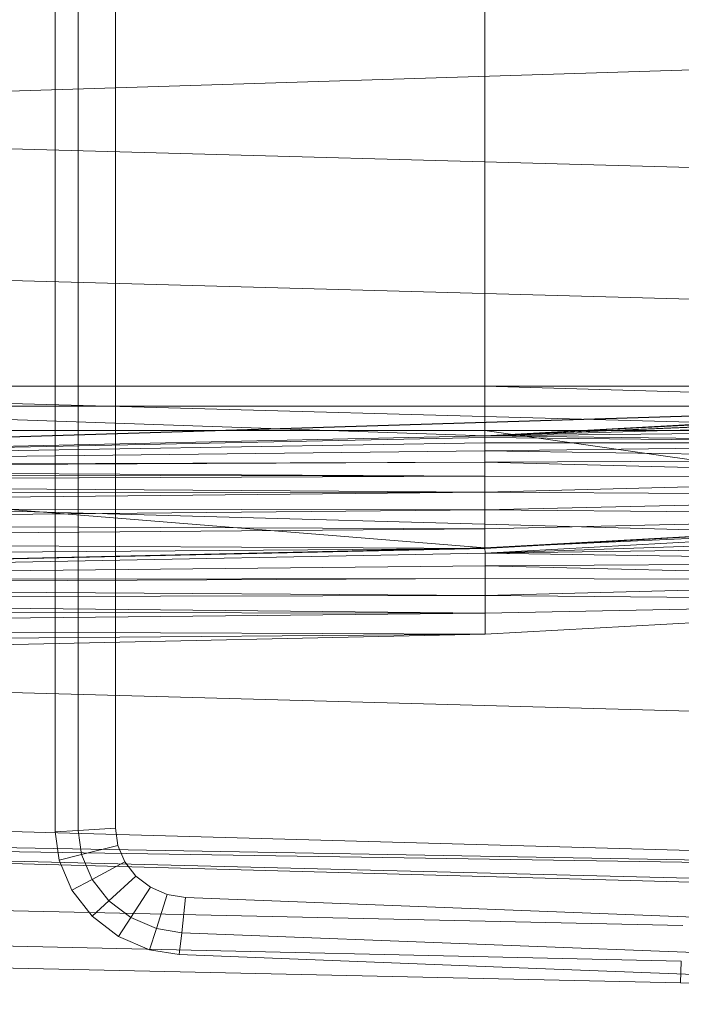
# Model space of a CAD drawing. Header units: metres. Extents: x 397.7 to 427.5, y 12.7 to 28.4.
# Tile 87 of 130: x 407.745 to 407.872, y 27.045 to 27.235. Entities that reach past the tile are written whole.
import ezdxf

# ---------------------------------------------------------------- set-up
doc = ezdxf.new("R2010")
doc.units = ezdxf.units.M
doc.layers.add('A-DETL-____-MBND', color=7, linetype='Continuous', lineweight=18)

# ---------------------------------------------------------------- blocks, each defined once
blk = doc.blocks.new('Family - Inodor P4-154500-07_CLI_AIRE_P4')
at = {"layer": 'A-DETL-____-MBND', "color": 253, "true_color": 0xaaaaaa}
for p, q in [((0.19876, 0.12377), (0.19876, 0.27623)), ((0.19876, 0.12377), (0.19876, 0.27623)), ((0.2032, 0.12377), (0.2032, 0.27623)), ((0.2032, 0.12377), (0.2032, 0.27623)), ((0.2104, 0.27622), (0.2104, 0.12377)), ((0.2104, 0.27622), (0.2104, 0.12377)), ((0.2104, 0.27622), (0.2104, 0.12377)), ((0.2104, 0.12377), (0.2104, 0.27622)), ((0.28176, 0.13288), (0.28176, 0.26697)), ((0.28176, 0.13288), (0.28176, 0.26697)), ((0.28176, 0.26697), (0.28176, 0.13288)), ((0.28176, 0.13288), (0.28176, 0.26697)), ((0.51095, 0.19991), (0.00127, 0.18393)), ((0.51095, 0.16986), (0.00127, 0.18393)), ((0.51095, 0.14444), (0.00127, 0.15852)), ((0.51095, 0.12067), (0.00127, 0.13475)), ((0.52327, 0.1334), (0.00127, 0.11723)), ((0.00187, 0.11726), (0.52327, 0.1334)), ((0.00187, 0.11726), (0.52327, 0.1334)), ((0.28176, 0.13288), (0.00186, 0.13288)), ((0.28176, 0.13288), (0.00186, 0.13288)), ((0.28176, 0.12326), (0.00186, 0.13288)), ((0.28176, 0.12326), (0.00186, 0.13288)), ((0.00186, 0.13288), (0.28176, 0.13288)), ((0.28176, 0.13288), (0.00186, 0.13288)), ((0.00187, 0.11726), (0.51154, 0.13288)), ((0.00187, 0.11726), (0.51154, 0.13288)), ((0.39665, 0.13288), (0.28176, 0.13288)), ((0.28176, 0.13288), (0.28176, 0.12326)), ((0.39665, 0.1296), (0.28176, 0.13288)), ((0.39665, 0.13288), (0.28176, 0.13288)), ((0.39665, 0.1296), (0.28176, 0.13288)), ((0.28176, 0.12326), (0.28176, 0.13288)), ((0.28176, 0.12326), (0.51154, 0.13288)), ((0.28176, 0.12326), (0.51154, 0.13288)), ((0.28176, 0.13288), (0.39665, 0.13288)), ((0.28176, 0.13288), (0.28176, 0.12899)), ((0.39665, 0.13288), (0.28176, 0.13288)), ((0.28176, 0.12899), (0.28176, 0.13288)), ((0.28176, 0.12326), (0.39665, 0.1296)), ((0.28176, 0.12326), (0.39665, 0.1296)), ((0.39665, 0.1296), (0.28176, 0.12326)), ((0.28176, 0.12326), (0.39665, 0.1296)), ((0.00186, 0.12899), (0.28176, 0.12899)), ((0.28176, 0.12899), (0.00186, 0.12899)), ((0.39665, 0.12929), (0.28176, 0.12326)), ((0.28176, 0.12326), (0.39665, 0.12929)), ((0.28176, 0.12899), (0.39665, 0.12899)), ((0.28176, 0.12899), (0.28176, 0.12431)), ((0.39665, 0.12899), (0.28176, 0.12899)), ((0.28176, 0.12431), (0.28176, 0.12899)), ((0.39665, 0.12831), (0.28176, 0.12326)), ((0.28176, 0.12326), (0.39665, 0.12831)), ((0.39665, 0.12671), (0.28176, 0.12326)), ((0.28176, 0.12326), (0.39665, 0.12671)), ((0.00186, 0.12431), (0.28176, 0.12431)), ((0.28176, 0.12431), (0.00186, 0.12431)), ((0.28175, 0.10165), (0.00186, 0.12431)), ((0.28175, 0.10165), (0.00186, 0.12431)), ((0.1988, 0.04683), (0.19876, 0.12377)), ((0.1988, 0.04683), (0.19876, 0.12377)), ((0.20325, 0.0471), (0.2032, 0.12377)), ((0.20325, 0.0471), (0.2032, 0.12377)), ((0.2104, 0.12377), (0.21044, 0.04754)), ((0.2104, 0.12377), (0.21044, 0.04754)), ((0.2104, 0.12377), (0.21044, 0.04754)), ((0.21044, 0.04754), (0.2104, 0.12377)), ((0.28176, 0.12431), (0.28175, 0.10165)), ((0.28175, 0.10165), (0.28176, 0.12431)), ((0.39665, 0.12454), (0.28176, 0.12326)), ((0.28176, 0.12326), (0.39665, 0.12454)), ((0.28176, 0.12431), (0.39665, 0.12431)), ((0.39665, 0.12431), (0.28176, 0.12431)), ((0.39665, 0.10799), (0.28176, 0.12431)), ((0.39665, 0.10799), (0.28176, 0.12431)), ((0.00187, 0.11726), (0.28176, 0.12326)), ((0.00187, 0.11726), (0.28176, 0.12326)), ((0.28176, 0.12326), (0.00187, 0.11726)), ((0.00187, 0.11726), (0.28176, 0.12326)), ((0.28176, 0.12295), (0.00187, 0.11726)), ((0.00187, 0.11726), (0.28176, 0.12295)), ((0.28176, 0.12197), (0.00187, 0.11726)), ((0.00187, 0.11726), (0.28176, 0.12197)), ((0.39665, 0.12186), (0.28176, 0.12326)), ((0.39665, 0.12186), (0.28176, 0.12326)), ((0.28176, 0.12295), (0.28176, 0.12326)), ((0.28176, 0.12295), (0.28176, 0.12326)), ((0.39665, 0.12186), (0.28176, 0.12295)), ((0.39665, 0.12186), (0.28176, 0.12295)), ((0.28176, 0.12197), (0.28176, 0.12295)), ((0.28176, 0.12197), (0.28176, 0.12295)), ((0.39665, 0.12186), (0.28176, 0.12197)), ((0.39665, 0.12186), (0.28176, 0.12197)), ((0.28176, 0.12037), (0.28176, 0.12197)), ((0.28176, 0.12037), (0.28176, 0.12197)), ((0.39665, 0.12186), (0.28176, 0.12037)), ((0.28176, 0.12037), (0.39665, 0.12186)), ((0.28176, 0.12037), (0.00187, 0.11726)), ((0.00187, 0.11726), (0.28176, 0.12037)), ((0.39665, 0.11876), (0.28176, 0.12037)), ((0.39665, 0.11876), (0.28176, 0.12037)), ((0.28176, 0.11819), (0.28176, 0.12037)), ((0.28176, 0.11819), (0.28176, 0.12037)), ((0.28176, 0.11819), (0.00187, 0.11726)), ((0.00187, 0.11694), (0.28176, 0.11819)), ((0.00187, 0.11726), (0.28176, 0.11819)), ((0.00187, 0.11694), (0.28176, 0.11819)), ((0.39665, 0.11876), (0.28176, 0.11819)), ((0.28176, 0.11819), (0.39665, 0.11876)), ((0.39665, 0.11533), (0.28176, 0.11819)), ((0.28176, 0.11552), (0.28176, 0.11819)), ((0.39665, 0.11533), (0.28176, 0.11819)), ((0.28176, 0.11552), (0.28176, 0.11819)), ((0.28176, 0.11552), (0.00187, 0.11694)), ((0.28176, 0.11552), (0.00187, 0.11694)), ((0.28176, 0.11552), (0.00187, 0.11596)), ((0.28176, 0.11552), (0.00187, 0.11596)), ((0.28176, 0.11552), (0.00187, 0.11436)), ((0.00187, 0.11436), (0.28176, 0.11552)), ((0.28176, 0.11242), (0.00187, 0.11436)), ((0.28176, 0.11242), (0.00187, 0.11436)), ((0.39665, 0.11533), (0.28176, 0.11552)), ((0.39665, 0.11533), (0.28176, 0.11552)), ((0.28176, 0.11242), (0.28176, 0.11552)), ((0.28176, 0.11242), (0.28176, 0.11552)), ((0.39665, 0.11533), (0.28176, 0.11242)), ((0.28176, 0.11242), (0.39665, 0.11533)), ((0.51095, 0.09991), (0.00127, 0.11399)), ((0.28176, 0.11242), (0.00187, 0.11219)), ((0.00187, 0.10951), (0.28176, 0.11242)), ((0.00187, 0.11219), (0.28176, 0.11242)), ((0.00187, 0.10951), (0.28176, 0.11242)), ((0.39665, 0.11167), (0.28176, 0.11242)), ((0.39665, 0.11167), (0.28176, 0.11242)), ((0.28176, 0.10898), (0.28176, 0.11242)), ((0.28176, 0.10898), (0.28176, 0.11242)), ((0.39665, 0.11167), (0.28176, 0.10898)), ((0.28176, 0.10898), (0.39665, 0.11167)), ((0.28176, 0.10898), (0.00187, 0.10951)), ((0.28176, 0.10898), (0.00187, 0.10951)), ((0.28176, 0.10898), (0.00187, 0.10641)), ((0.00187, 0.10641), (0.28176, 0.10898)), ((0.39665, 0.1079), (0.28176, 0.10898)), ((0.39665, 0.1079), (0.28176, 0.10898)), ((0.28176, 0.10533), (0.28176, 0.10898)), ((0.28176, 0.10533), (0.28176, 0.10898)), ((0.39665, 0.10799), (0.28175, 0.10165)), ((0.28175, 0.10165), (0.39665, 0.10799)), ((0.3967, 0.10699), (0.28175, 0.10165)), ((0.28175, 0.10165), (0.3967, 0.10699)), ((0.39665, 0.1079), (0.28176, 0.10533)), ((0.28176, 0.10156), (0.39665, 0.1079)), ((0.28176, 0.10533), (0.39665, 0.1079)), ((0.28181, 0.10065), (0.3967, 0.10699)), ((0.28181, 0.10065), (0.3967, 0.10699)), ((0.28176, 0.10533), (0.00187, 0.10641)), ((0.28176, 0.10533), (0.00187, 0.10641)), ((0.28176, 0.10533), (0.00187, 0.10298)), ((0.00187, 0.10298), (0.28176, 0.10533)), ((0.28176, 0.10156), (0.28176, 0.10533)), ((0.28176, 0.10156), (0.28176, 0.10533)), ((0.28176, 0.10156), (0.00187, 0.10298)), ((0.28176, 0.10156), (0.00187, 0.10298)), ((0.3967, 0.10454), (0.28181, 0.10065)), ((0.28181, 0.10065), (0.3967, 0.10454)), ((0.28176, 0.10156), (0.00127, 0.09542)), ((0.28176, 0.10156), (0.00187, 0.09932)), ((0.00187, 0.09555), (0.28176, 0.10156)), ((0.00187, 0.09932), (0.28176, 0.10156)), ((0.00187, 0.09555), (0.28176, 0.10156)), ((0.28175, 0.10165), (0.00192, 0.09531)), ((0.00192, 0.09531), (0.28175, 0.10165)), ((0.28181, 0.10065), (0.28175, 0.10165)), ((0.28181, 0.10065), (0.28175, 0.10165)), ((0.3967, 0.1021), (0.28181, 0.10065)), ((0.28181, 0.10065), (0.3967, 0.1021)), ((0.28181, 0.10065), (0.00192, 0.09531)), ((0.00192, 0.09531), (0.28181, 0.10065)), ((0.3967, 0.09882), (0.28181, 0.10065)), ((0.3967, 0.09882), (0.28181, 0.10065)), ((0.28181, 0.0982), (0.28181, 0.10065)), ((0.28181, 0.0982), (0.28181, 0.10065)), ((0.28181, 0.0982), (0.00192, 0.09531)), ((0.00192, 0.09531), (0.28181, 0.0982)), ((0.3967, 0.09882), (0.28181, 0.0982)), ((0.28181, 0.0982), (0.3967, 0.09882)), ((0.3967, 0.0954), (0.28181, 0.0982)), ((0.3967, 0.0954), (0.28181, 0.0982)), ((0.28181, 0.09576), (0.28181, 0.0982)), ((0.28181, 0.09576), (0.28181, 0.0982)), ((0.28181, 0.09576), (0.00192, 0.09531)), ((0.00192, 0.09431), (0.28181, 0.09576)), ((0.00192, 0.09531), (0.28181, 0.09576)), ((0.00192, 0.09431), (0.28181, 0.09576)), ((0.3967, 0.0954), (0.28181, 0.09576)), ((0.3967, 0.0954), (0.28181, 0.09576)), ((0.28181, 0.09248), (0.28181, 0.09576)), ((0.28181, 0.09248), (0.28181, 0.09576)), ((0.3967, 0.0954), (0.28181, 0.09248)), ((0.28181, 0.09248), (0.3967, 0.0954)), ((0.28181, 0.09248), (0.00192, 0.09431)), ((0.28181, 0.09248), (0.00192, 0.09431)), ((0.28181, 0.09248), (0.00192, 0.09185)), ((0.00192, 0.09185), (0.28181, 0.09248)), ((0.28181, 0.08906), (0.00192, 0.09185)), ((0.28181, 0.08906), (0.00192, 0.09185)), ((0.39671, 0.09131), (0.28181, 0.09248)), ((0.28181, 0.08906), (0.28181, 0.09248)), ((0.39671, 0.09131), (0.28181, 0.09248)), ((0.28181, 0.08906), (0.28181, 0.09248)), ((0.39671, 0.09131), (0.28181, 0.08906)), ((0.28181, 0.08497), (0.39671, 0.09131)), ((0.28181, 0.08906), (0.39671, 0.09131)), ((0.28181, 0.08906), (0.00192, 0.08942)), ((0.28181, 0.08906), (0.00192, 0.08942)), ((0.28181, 0.08906), (0.00192, 0.08614)), ((0.00192, 0.08614), (0.28181, 0.08906)), ((0.28181, 0.08497), (0.28181, 0.08906)), ((0.28181, 0.08497), (0.28181, 0.08906)), ((0.28181, 0.08497), (0.00192, 0.08614)), ((0.28181, 0.08497), (0.00192, 0.08614)), ((0.28181, 0.08497), (0.00127, 0.07882)), ((0.28181, 0.08497), (0.00192, 0.08272)), ((0.00192, 0.07896), (0.28181, 0.08497)), ((0.00192, 0.08272), (0.28181, 0.08497)), ((0.00192, 0.07896), (0.28181, 0.08497)), ((0.51095, 0.06488), (0.00127, 0.07896)), ((0.51095, 0.03799), (0.00127, 0.05207)), ((0.21044, 0.04754), (0.20325, 0.0471)), ((0.20325, 0.0471), (0.21044, 0.04754)), ((0.21044, 0.04754), (0.2109, 0.04416)), ((0.21044, 0.04754), (0.2109, 0.04416)), ((0.21044, 0.04754), (0.2109, 0.04416)), ((0.2109, 0.04416), (0.21044, 0.04754)), ((0.51095, 0.03799), (0.00127, 0.04712)), ((0.51095, 0.03799), (0.00127, 0.04594)), ((0.51095, 0.03305), (0.00127, 0.04594)), ((0.51095, 0.03186), (0.00127, 0.04594)), ((0.20325, 0.0471), (0.1988, 0.04683)), ((0.1988, 0.04683), (0.20325, 0.0471)), ((0.19954, 0.04135), (0.1988, 0.04683)), ((0.19954, 0.04135), (0.1988, 0.04683)), ((0.20388, 0.04242), (0.20325, 0.0471)), ((0.20388, 0.04242), (0.20325, 0.0471)), ((0.2109, 0.04416), (0.20388, 0.04242)), ((0.20388, 0.04242), (0.2109, 0.04416)), ((0.2109, 0.04416), (0.21224, 0.041)), ((0.2109, 0.04416), (0.21224, 0.041)), ((0.2109, 0.04416), (0.21224, 0.041)), ((0.21224, 0.041), (0.2109, 0.04416)), ((0.20388, 0.04242), (0.19954, 0.04135)), ((0.19954, 0.04135), (0.20388, 0.04242)), ((0.20591, 0.03763), (0.20388, 0.04242)), ((0.20591, 0.03763), (0.20388, 0.04242)), ((0.20199, 0.03555), (0.19954, 0.04135)), ((0.20199, 0.03555), (0.19954, 0.04135)), ((0.21224, 0.041), (0.20591, 0.03763)), ((0.20591, 0.03763), (0.21224, 0.041)), ((0.21224, 0.041), (0.21437, 0.03826)), ((0.21224, 0.041), (0.21437, 0.03826)), ((0.21224, 0.041), (0.21437, 0.03826)), ((0.21437, 0.03826), (0.21224, 0.041)), ((0.21437, 0.03826), (0.20914, 0.03349)), ((0.20914, 0.03349), (0.21437, 0.03826)), ((0.21437, 0.03826), (0.21716, 0.03612)), ((0.21437, 0.03826), (0.21716, 0.03612)), ((0.21437, 0.03826), (0.21716, 0.03612)), ((0.21716, 0.03612), (0.21437, 0.03826)), ((0.20591, 0.03763), (0.20199, 0.03555)), ((0.20199, 0.03555), (0.20591, 0.03763)), ((0.20914, 0.03349), (0.20591, 0.03763)), ((0.20914, 0.03349), (0.20591, 0.03763)), ((0.00056, 0.03582), (0.31998, 0.0287)), ((0.00056, 0.03582), (0.31998, 0.0287)), ((0.2059, 0.03054), (0.20199, 0.03555)), ((0.2059, 0.03054), (0.20199, 0.03555)), ((0.21716, 0.03612), (0.21337, 0.03025)), ((0.21337, 0.03025), (0.21716, 0.03612)), ((0.21716, 0.03612), (0.22043, 0.03472)), ((0.21716, 0.03612), (0.22043, 0.03472)), ((0.21716, 0.03612), (0.22043, 0.03472)), ((0.22043, 0.03472), (0.21716, 0.03612)), ((0.22043, 0.03472), (0.21832, 0.02813)), ((0.21832, 0.02813), (0.22043, 0.03472)), ((0.22043, 0.03472), (0.22397, 0.03415)), ((0.22043, 0.03472), (0.22397, 0.03415)), ((0.22043, 0.03472), (0.22397, 0.03415)), ((0.22397, 0.03415), (0.22043, 0.03472)), ((0.20914, 0.03349), (0.2059, 0.03054)), ((0.2059, 0.03054), (0.20914, 0.03349)), ((0.21337, 0.03025), (0.20914, 0.03349)), ((0.21337, 0.03025), (0.20914, 0.03349)), ((0.22397, 0.03415), (0.22322, 0.02734)), ((0.22322, 0.02734), (0.22397, 0.03415)), ((0.22397, 0.03415), (0.28722, 0.03169)), ((0.22397, 0.03415), (0.28722, 0.03169)), ((0.22397, 0.03415), (0.28722, 0.03169)), ((0.28722, 0.03169), (0.22397, 0.03415)), ((0.21102, 0.02662), (0.2059, 0.03054)), ((0.21102, 0.02662), (0.2059, 0.03054)), ((0.28722, 0.03169), (0.41372, 0.02678)), ((0.28722, 0.03169), (0.41372, 0.02678)), ((0.28722, 0.03169), (0.41372, 0.02678)), ((0.41372, 0.02678), (0.28722, 0.03169)), ((0.00022, 0.02899), (0.31971, 0.02187)), ((0.00022, 0.02899), (0.31971, 0.02187)), ((0.21337, 0.03025), (0.21102, 0.02662)), ((0.21102, 0.02662), (0.21337, 0.03025)), ((0.21832, 0.02813), (0.21337, 0.03025)), ((0.21832, 0.02813), (0.21337, 0.03025)), ((0.21832, 0.02813), (0.21701, 0.02405)), ((0.21701, 0.02405), (0.21832, 0.02813)), ((0.22322, 0.02734), (0.21832, 0.02813)), ((0.22322, 0.02734), (0.21832, 0.02813)), ((0.22322, 0.02734), (0.22275, 0.02313)), ((0.22275, 0.02313), (0.22322, 0.02734)), ((0.28693, 0.02486), (0.22322, 0.02734)), ((0.28693, 0.02486), (0.22322, 0.02734)), ((0, 0.02477), (0.31954, 0.01764)), ((0, 0.02477), (0.31954, 0.01764)), ((0.21701, 0.02405), (0.21102, 0.02662)), ((0.21701, 0.02405), (0.21102, 0.02662)), ((0.41343, 0.01995), (0.28693, 0.02486)), ((0.41343, 0.01995), (0.28693, 0.02486)), ((0.22275, 0.02313), (0.21701, 0.02405)), ((0.22275, 0.02313), (0.21701, 0.02405)), ((0.28674, 0.02064), (0.22275, 0.02313)), ((0.28674, 0.02064), (0.22275, 0.02313)), ((0.31971, 0.02187), (0.31954, 0.01764)), ((0.31954, 0.01764), (0.31971, 0.02187)), ((0.41325, 0.01573), (0.28674, 0.02064)), ((0.41325, 0.01573), (0.28674, 0.02064)), ((0.31954, 0.01764), (0.47654, 0.01351)), ((0.31954, 0.01764), (0.47654, 0.01351))]:
    blk.add_line(p, q, dxfattribs=at)
blk = doc.blocks.new('LONDR55-XX_ZZ-ARQ-CAA-M3D-Londres55_ifc-1-07_CLI_AIRE_P4')
at = {"layer": 'A-DETL-____-MBND', "color": 253, "lineweight": 18, "true_color": 0xaaaaaa}
blk.add_blockref('Family - Inodor P4-154500-07_CLI_AIRE_P4', (407.55268, 27.03126), dxfattribs=at)

msp = doc.modelspace()

# ---------------------------------------------------------------- block references
at = {"lineweight": 5}
msp.add_blockref('LONDR55-XX_ZZ-ARQ-CAA-M3D-Londres55_ifc-1-07_CLI_AIRE_P4', (0, 0), dxfattribs=at)

doc.saveas('drawing.dxf')
